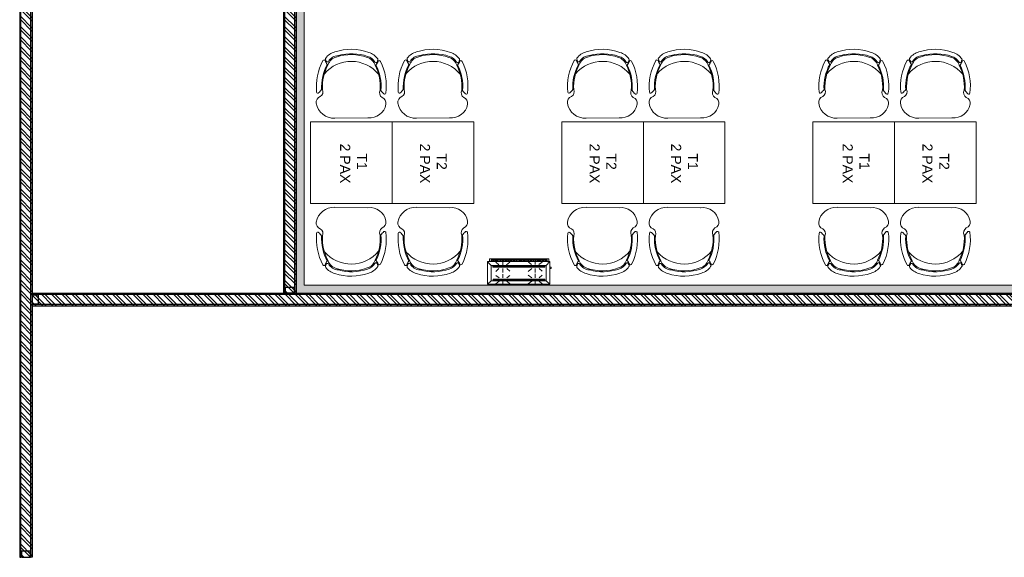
# Model space of a CAD drawing. Header units: millimetres. Extents: x 325 to 308333, y 120 to 24406.
# Tile 15 of 21: x 291069 to 298908, y 14394 to 18677. Entities that reach past the tile are written whole.
import ezdxf

# ---------------------------------------------------------------- set-up
doc = ezdxf.new("R2010")
doc.units = ezdxf.units.MM
doc.header["$LTSCALE"] = 2.5
doc.linetypes.add('HIDDENX2', pattern=[19.05, 12.7, -6.35])
for name, color, linetype, lineweight in [('ELEVATION 1', 143, 'Continuous', 18), ('FURNITURES', 30, 'Continuous', 15), ('HATCH LIGHT', 250, 'Continuous', 0), ('TEXT', 40, 'Continuous', 0), ('WALL', 132, 'Continuous', 25)]:
    doc.layers.add(name, color=color, linetype=linetype, lineweight=lineweight)
doc.layers.add('PROPOSED PARTITION', color=4, linetype='Continuous')
doc.styles.add('RG_3F_TITLE BLOCK_A1$0$A1 TBLOCK LBV$0$Style-arial', font='arial.ttf')
pattern_1 = [(315, (287303.676, 161408.816), (40.411153, 40.411153), []), (315, (287303.676, 161381.875), (40.411153, 40.411153), [])]

# ---------------------------------------------------------------- blocks, each defined once
blk = doc.blocks.new('*U106')
for points in [[(0, 0), (7065.6, 0), (7065.6, -10), (0, -10)], [(0, -100), (7065.6, -100), (7065.6, -90), (0, -90)]]:
    blk.add_lwpolyline(points, close=True)
at = {"color": 8}
for points in [[(0, -15), (50, -15), (50, -85), (0, -85)], [(7015.6, -15), (7065.6, -15), (7065.6, -85), (7015.6, -85)]]:
    blk.add_lwpolyline(points, close=True, dxfattribs=at)
blk = doc.blocks.new('*U109')
for points in [[(0, 0), (5962.2, 0), (5962.2, -10), (0, -10)], [(0, -100), (5962.2, -100), (5962.2, -90), (0, -90)]]:
    blk.add_lwpolyline(points, close=True)
at = {"color": 8}
for points in [[(0, -15), (50, -15), (50, -85), (0, -85)], [(5912.2, -15), (5962.2, -15), (5962.2, -85), (5912.2, -85)]]:
    blk.add_lwpolyline(points, close=True, dxfattribs=at)
blk = doc.blocks.new('*U103')
for points in [[(0, 0), (8619.7, 0), (8619.7, -10), (0, -10)], [(0, -100), (8619.7, -100), (8619.7, -90), (0, -90)]]:
    blk.add_lwpolyline(points, close=True)
at = {"color": 8}
blk.add_lwpolyline([(0, -15), (50, -15), (50, -85), (0, -85)], close=True, dxfattribs=at)
blk = doc.blocks.new('04P-CH~1')
at = {"layer": 'FURNITURES'}
blk.add_line((-0.6031, 0.6002), (-0.3259, 0.597), dxfattribs=at)
for centre, radius, start, end in [((-0.6123, 0.4516), 0.1489, 86.45826, 170.84441), ((-0.3081, 0.4618), 0.1363, 9.13239, 97.50787), ((-0.7092, 0.4672), 0.0508, 170.84441, 251.00231), ((-0.7491, 0.3792), 0.0464, 334.70337, 59.67207), ((-0.181, 0.3871), 0.0464, 121.92429, 206.89299), ((-0.2234, 0.474), 0.0508, 290.59406, 10.75195), ((-0.3026, 0.3344), 0.456, 173.92961, 208.62433), ((-0.7462, 0.3807), 0.01, 46.56635, 168.96112), ((-0.9103, 0.2073), 0.2488, 38.01323, 46.56635), ((-0.3125, 0.3391), 0.4025, 176.94568, 208.36885), ((-0.3123, 0.339), 0.3954, 177.0537, 208.52316), ((-0.6165, 0.3348), 0.3954, 333.0732, 4.54266), ((-0.6164, 0.3348), 0.4025, 333.22752, 4.65068), ((-0.6261, 0.3299), 0.456, 332.97204, 7.66676), ((-0.0151, 0.2198), 0.2488, 135.03001, 143.58313), ((-0.184, 0.3885), 0.01, 12.63524, 135.03001), ((-0.465, 0.421), 0.2985, 220.6848, 320.38834), ((-0.6935, 0.1195), 0.01, 200.82595, 338.53261), ((-0.5509, 0.0634), 0.1433, 143.88699, 158.53261), ((-0.6722, 0.1012), 0.01, 162.69848, 217.18732), ((-0.5509, 0.0634), 0.1371, 154.57208, 162.69848), ((-0.5651, 0.1825), 0.1445, 217.18732, 254.77146), ((-0.6657, 0.118), 0.01, 32.6756, 154.57208), ((-0.5651, 0.1825), 0.1, 198.86575, 254.77146), ((-0.5651, 0.1825), 0.1095, 212.6756, 265.19021), ((-0.4661, 0.4573), 0.3918, 251.35616, 290.2402), ((-0.3595, 0.1854), 0.1, 286.8249, 342.73061), ((-0.3595, 0.1854), 0.1095, 286.8249, 328.92077), ((-0.3595, 0.1854), 0.1445, 286.8249, 324.40904), ((-0.2571, 0.1237), 0.01, 27.02428, 148.92077), ((-0.3704, 0.0659), 0.1433, 23.06375, 37.70938), ((-0.3704, 0.0659), 0.1371, 18.89788, 27.02428), ((-0.2501, 0.1071), 0.01, 324.40904, 18.89788), ((-0.2294, 0.126), 0.01, 203.06375, 340.77041), ((-0.4661, 0.456), 0.435, 251.64897, 289.94739), ((-0.5751, 0.0635), 0.01, 75.17077, 85.19021), ((-0.4624, 0.4792), 0.4208, 254.83048, 288.66311)]:
    blk.add_arc(centre, radius, start, end, dxfattribs=at)
blk = doc.blocks.new('kjdfhjakld')
for points in [[(221, 83.3), (-278.8, 83.3), (-278.8, -97.2), (221, -97.2)], [(198.2, 97.9), (-249.8, 97.9), (-249.8, 83.3), (198.2, 83.2)], [(190.4, 52.9), (190.4, -69.3), (-247.4, -69.3), (-247.4, 52.9)], [(-247.4, -69.3), (190.4, -69.3), (190.4, 52.9), (-247.4, 52.9)], [(179.9, 46.6), (-235, 46.6), (-235, 38.3), (179.9, 38.3)], [(-235, 38.3), (179.9, 38.3), (179.9, 46.6), (-235, 46.6)], [(179.6, -56.2), (-233, -56.2), (-233, -64.5), (179.6, -64.5)], [(-233, -64.5), (179.6, -64.5), (179.6, -56.2), (-233, -56.2)]]:
    blk.add_lwpolyline(points, close=True)
for points in [[(-247.4, 52.9), (-278.2, 80.9), (-278.2, 80.9)], [(212.7, 83.3), (212.7, 106.6), (-261.8, 106.6), (-261.8, 83.3)], [(-261.8, 83.3), (-261.8, 106.6), (212.7, 106.6), (212.7, 83.3)], [(-241.7, 83.2), (-241.6, 97.6), (-241.6, 97.6)], [(-231.3, 85.5), (-231.2, 97.5), (-231.2, 97.5)], [(-223.3, 85.4), (-223.2, 97.5), (-223.2, 97.5)], [(-212.8, 85.3), (-212.7, 97.4), (-212.7, 97.4)], [(-186, 58.2), (-210, 79.1), (-210, 79.1)], [(-204.8, 85.3), (-204.7, 97.3), (-204.7, 97.3)], [(-196.8, 85.2), (-196.7, 97.2), (-196.7, 97.2)], [(-186.3, 85.1), (-186.2, 97.1), (-186.2, 97.1)], [(-177.5, 85), (-177.4, 97.1), (-177.4, 97.1)], [(-167.9, 85), (-167.8, 97), (-167.8, 97)], [(-159.1, 84.9), (-159, 96.9), (-159, 96.9)], [(-154.7, 58.1), (-154.6, 89.4), (-154.6, 89.4)], [(-151, 84.8), (-150.9, 96.8), (-150.9, 96.8)], [(-140.6, 84.7), (-140.5, 99.2), (-140.5, 99.2)], [(-132.6, 84.7), (-132.4, 99.1), (-132.4, 99.1)], [(-125.8, 58), (-99.3, 80.4), (-99.3, 80.4)], [(-124.5, 84.6), (-124.4, 99), (-124.4, 99)], [(-114.1, 84.5), (-114, 98.9), (-114, 98.9)], [(-106.1, 84.4), (-106, 98.9), (-106, 98.9)], [(-95.7, 84.3), (-95.5, 98.8), (-95.5, 98.8)], [(-87.6, 84.3), (-87.5, 98.7), (-87.5, 98.7)], [(-79.6, 84.2), (-79.5, 98.7), (-79.5, 98.7)], [(-69.2, 84.1), (-69, 98.6), (-69, 98.6)], [(-61.1, 84), (-61, 98.5), (-61, 98.5)], [(-50.7, 84), (-52.2, 98.4), (-52.2, 98.4)], [(-42.7, 83.9), (-42.6, 98.3), (-42.6, 98.3)], [(-33.9, 83.8), (-33.7, 98.3), (-33.7, 98.3)], [(-23.4, 83.7), (-23.3, 98.2), (-23.3, 98.2)], [(-15.4, 83.7), (-15.3, 98.1), (-15.3, 98.1)], [(-7.4, 83.6), (-7.3, 98), (-7.3, 98)], [(3.1, 83.5), (3.2, 98), (3.2, 98)], [(11.1, 83.4), (11.2, 97.9), (11.2, 97.9)], [(21.5, 83.3), (21.6, 97.8), (21.6, 97.8)], [(29.5, 83.3), (29.7, 97.7), (29.7, 97.7)], [(37.6, 83.2), (37.7, 97.7), (37.7, 97.7)], [(48, 83.1), (48.1, 97.6), (48.1, 97.6)], [(73.2, 59.7), (48.4, 79.9), (48.4, 79.9)], [(56, 83.1), (56.1, 97.5), (56.1, 97.5)], [(64.9, 83), (65, 97.4), (65, 97.4)], [(74.5, 84.5), (74.6, 97.3), (74.6, 97.3)], [(83.3, 84.4), (83.4, 97.3), (83.4, 97.3)], [(93, 84.4), (93.1, 97.2), (93.1, 97.2)], [(101.8, 84.3), (101.9, 97.1), (101.9, 97.1)], [(103.7, 59.6), (103.8, 90.1), (103.8, 90.1)], [(109.8, 84.2), (109.9, 97), (109.9, 97)], [(120.2, 84.1), (120.4, 97), (120.4, 97)], [(128.3, 84.1), (128.4, 96.9), (128.4, 96.9)], [(132.6, 59.5), (159.2, 79.5), (159.2, 79.5)], [(138.7, 84), (136.4, 96.8), (136.4, 96.8)], [(146.7, 83.9), (146.8, 96.7), (146.8, 96.7)], [(154.8, 83.8), (154.9, 96.7), (154.9, 96.7)], [(165.2, 83.7), (165.3, 98.2), (165.3, 98.2)], [(173.2, 83.7), (173.3, 98.1), (173.3, 98.1)], [(182, 83.6), (182.2, 98), (182.2, 98)], [(190.4, 52.9), (221, 83.3), (221, 83.3)], [(191.7, 83.5), (191.8, 98), (191.8, 98)], [(-186.1, 27.7), (-210.3, 5.3), (-210.3, 5.3)], [(-154.8, 27.6), (-154.9, -3.7), (-154.9, -3.7)], [(-124.3, 27.5), (-99.5, 6.5), (-99.5, 6.5)], [(75.5, 28.4), (48.2, 6), (48.2, 6)], [(103.6, 28.3), (103.5, -2.2), (103.5, -2.2)], [(134.9, 28.2), (158.9, 8.1), (158.9, 8.1)], [(220.8, 28), (231.2, 27.9), (231.3, 38.4), (220.8, 38.4)], [(-247.4, -69.3), (-278.8, -97.2), (-278.8, -97.2)], [(-184, -73.5), (-210.6, -93.4), (-210.6, -93.4)], [(-183.9, -46.2), (-210.4, -26), (-210.4, -26)], [(-155.1, -73.6), (-155.2, -104.1), (-155.2, -104.1)], [(-155.1, -46.3), (-155, -15.8), (-155, -15.8)], [(-124.6, -46.4), (-99.6, -26.4), (-99.6, -26.4)], [(-124.6, -73.7), (-99.8, -93.8), (-99.8, -93.8)], [(75.2, -71.9), (47.9, -92.7), (47.9, -92.7)], [(75.3, -47), (48.1, -24.5), (48.1, -24.5)], [(103.3, -72), (103.2, -103.3), (103.2, -103.3)], [(103.4, -45.5), (103.5, -14.2), (103.5, -14.2)], [(134.6, -72.1), (158.6, -93), (158.6, -93)], [(134.7, -45.6), (158.8, -24.8), (158.8, -24.8)], [(190.4, -69.3), (220.4, -97.2), (220.4, -97.2)]]:
    blk.add_lwpolyline(points)

msp = doc.modelspace()

# ---------------------------------------------------------------- hatches: boundary and pattern name
at = {"layer": 'HATCH LIGHT'}
h = msp.add_hatch(dxfattribs=at)
h.set_pattern_fill('ANSI32', color=256, scale=6, angle=-90)
h.set_pattern_definition(pattern_1)
h.paths.add_polyline_path([(293169.3, 16497.2), (293269.3, 16497.2), (293269.3, 22459.4), (293169.3, 22459.4)])
h = msp.add_hatch(dxfattribs=at)
h.set_pattern_fill('ANSI32', color=256, scale=6, angle=-90)
h.set_pattern_definition(pattern_1)
h.paths.add_polyline_path([(291069.3, 14393.9), (291169.3, 14393.9), (291169.3, 21409.4), (291069.3, 21409.4)])
h = msp.add_hatch(dxfattribs=at)
h.set_pattern_fill('ANSI36', color=256, scale=7, angle=-90)
h.set_pattern_definition([(315, (287303.676, 161408.816), (43.2174826, -11.786586), [55.5625, -11.1125, 0, -11.1125])])
h.paths.add_polyline_path([(299789, 16497.2), (299789, 16488.8), (300168.1, 16276.8), (300203.4, 16340), (299806, 16562.2), (293334.3, 16562.2), (293334.3, 19794.4), (293269.3, 19794.4), (293269.3, 16497.2)])
h = msp.add_hatch(dxfattribs=at)
h.set_pattern_fill('ANSI32', color=256, scale=6, angle=-90)
h.set_pattern_definition(pattern_1)
h.paths.add_polyline_path([(299747, 16397.2), (299747, 16497.2), (291169.3, 16497.2), (291169.3, 16397.2)])
h.paths.add_polyline_path([(299747.8, 16397.2), (299747.8, 16497.2), (299777.5, 16497.2), (299783.8, 16491.7), (300168.1, 16276.8), (300119.3, 16189.6)])

# ---------------------------------------------------------------- linework, layer by layer
at = {"layer": 'ELEVATION 1'}
for p, q in [((293334.3, 19794.4), (293334.3, 16562.2)), ((293334.3, 16562.2), (299806, 16562.2))]:
    msp.add_line(p, q, dxfattribs=at)
at = {"layer": 'FURNITURES'}
for points in [[(294034.3, 17212.2), (294034.3, 17862.2), (293384.3, 17862.2), (293384.3, 17212.2)], [(294684.3, 17212.2), (294684.3, 17862.2), (294034.3, 17862.2), (294034.3, 17212.2)], [(296034.3, 17212.2), (296034.3, 17862.2), (295384.3, 17862.2), (295384.3, 17212.2)], [(296684.3, 17212.2), (296684.3, 17862.2), (296034.3, 17862.2), (296034.3, 17212.2)], [(298034.3, 17212.2), (298034.3, 17862.2), (297384.3, 17862.2), (297384.3, 17212.2)], [(298684.3, 17212.2), (298684.3, 17862.2), (298034.3, 17862.2), (298034.3, 17212.2)]]:
    msp.add_lwpolyline(points, close=True, dxfattribs=at)

# ---------------------------------------------------------------- block references
at = {"layer": 'FURNITURES', "xscale": -946.5666576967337, "yscale": 946.5666576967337, "zscale": 946.5666576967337, "rotation": 180}
for p in [(294149.1, 18460.7), (294799.1, 18460.7), (296149.1, 18460.7), (296799.1, 18460.7), (298149.1, 18460.7), (298799.1, 18460.7)]:
    msp.add_blockref('04P-CH~1', p, dxfattribs=at)
at = {"layer": 'FURNITURES', "xscale": 946.5666576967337, "yscale": 946.5666576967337, "zscale": 946.5666576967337}
for p in [(294149.1, 16613.7), (294799.1, 16613.7), (296149.1, 16613.7), (296799.1, 16613.7), (298149.1, 16613.7), (298799.1, 16613.7)]:
    msp.add_blockref('04P-CH~1', p, dxfattribs=at)
at = {"layer": 'HATCH LIGHT', "linetype": 'HIDDENX2', "xscale": 0.99679135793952, "yscale": 0.99679135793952, "zscale": 0.99679135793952}
msp.add_blockref('kjdfhjakld', (295070.5, 16666), dxfattribs=at)
at = {"layer": 'PROPOSED PARTITION', "xscale": -1, "rotation": 90}
msp.add_blockref('*U106', (291069.3, 21459.4), dxfattribs=at)
at = {"layer": 'WALL', "rotation": 270}
msp.add_blockref('*U109', (293269.3, 22459.4), dxfattribs=at)
at = {"layer": 'WALL', "xscale": -1, "rotation": 180}
msp.add_blockref('*U103', (291169.3, 16397.2), dxfattribs=at)

# ---------------------------------------------------------------- texts
at = {"layer": 'TEXT', "char_height": 80, "width": 503.309, "attachment_point": 1, "rotation": 270, "style": 'RG_3F_TITLE BLOCK_A1$0$A1 TBLOCK LBV$0$Style-arial'}
for s, insert in [('{\\W6.046689; }T{\\fArial|b0|i0|c178|p39;1\\P{\\W2.514176; } 2} PAX', (293833.9, 17798.7)), ('{\\W6.046689; }T{\\fArial|b0|i0|c178|p39;2\\P{\\W2.514176; } 2} PAX', (294469.5, 17798.7)), ('{\\W6.046689; }T{\\fArial|b0|i0|c178|p39;2\\P{\\W2.514176; } 2} PAX', (295819.5, 17798.7)), ('{\\W6.046689; }T{\\fArial|b0|i0|c178|p39;1\\P{\\W2.514176; } 2} PAX', (296468.7, 17798.7)), ('{\\W6.046689; }T{\\fArial|b0|i0|c178|p39;1\\P{\\W2.514176; } 2} PAX', (297834.8, 17798.7)), ('{\\W6.046689; }T{\\fArial|b0|i0|c178|p39;2\\P{\\W2.514176; } 2} PAX', (298469.5, 17798.7))]:
    msp.add_mtext(s, dxfattribs=dict(at, insert=insert))

doc.saveas('drawing.dxf')
